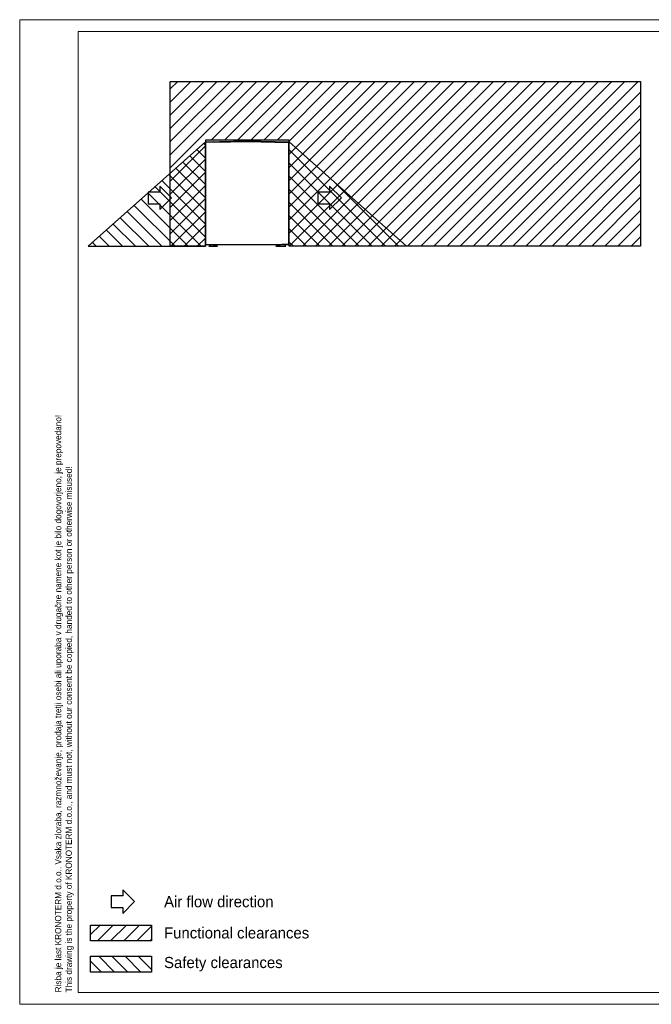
# Model space of a CAD drawing. Header units: millimetres. Extents: x 0 to 39025, y -31299 to 8400.
# Tile 139 of 209: x 0 to 5392, y 0 to 8400. Entities that reach past the tile are written whole.
import ezdxf

# ---------------------------------------------------------------- set-up
doc = ezdxf.new("R2010")
doc.units = ezdxf.units.MM
for name, color, linetype in [('ANOTACIJE', 7, 'Continuous'), ('FORMAT', 7, 'Continuous'), ('ODMIKI funkcionalni', 253, 'Continuous'), ('ODMIKI varnostni', 252, 'Continuous')]:
    doc.layers.add(name, color=color, linetype=linetype)
doc.styles.add('SLDTEXTSTYLE0', font='Montserrat-Regular.ttf', dxfattribs={"bigfont": 'bigfont'})
doc.styles.add('SLDTEXTSTYLE2', font='arial.ttf', dxfattribs={"width": 0.948, "bigfont": 'bigfont'})
doc.styles.add('SLDTEXTSTYLE3', font='arial.ttf', dxfattribs={"width": 0.948})
pattern_1 = [(135, (-2543.28, -1787.36), (-56.1266, -56.1266), [])]

# ---------------------------------------------------------------- blocks, each defined once
blk = doc.blocks.new('SW_NOTE_0_1')
at = {"layer": 'ANOTACIJE', "color": 0, "char_height": 2.64583, "attachment_point": 1, "rotation": 90}
for s, insert, style in [('Risba je last KRONOTERM d.o.o.. Vsaka zloraba, razmnoževanje, prodaja tretji osebi ali uporaba v drugačne namene kot je bilo dogovorjeno, je prepovedano!', (-3.41, 0), 'SLDTEXTSTYLE2'), ('This drawing is the property of KRONOTERM d.o.o., and must not, without our consent be copied, handed to other person or otherwise misused!', (1.12, 0), 'SLDTEXTSTYLE3')]:
    blk.add_mtext(s, dxfattribs=dict(at, insert=insert, style=style))
blk = doc.blocks.new('Adapt 2 S (desno)')
at = {"linetype": 'Continuous', "lineweight": 25}
for p, q in [((1, 887.7), (0, 887.7)), ((0, 887.7), (0, 885.8)), ((0, 885.7), (0, 16.6)), ((1, 887.7), (1, 886)), ((2.1, 887.6), (1.1, 887.6)), ((1.1, 887.6), (1.1, 886)), ((1.4, 886.3), (1.4, 887.3)), ((1.7, 887.3), (1.4, 887.3)), ((1.7, 886.3), (1.4, 886.3)), ((1.4, 886), (1.7, 886)), ((1.4, 886), (1.8, 886)), ((357.4, 895.1), (1.7, 887.3)), ((1.7, 887.3), (1.7, 886.3)), ((1.7, 886), (1.9, 886)), ((1.7, 886), (1.7, 885.4)), ((357.4, 893.1), (2, 885.3)), ((2, 16.6), (2, 885.3)), ((2.1, 887.3), (2.1, 887.6)), ((2.9, 890.5), (356.5, 898.3)), ((2.9, 888.5), (356.5, 896.2)), ((2.9, 888.5), (2.9, 890.5)), ((2.9, 890.5), (2.9, 889.6)), ((2.9, 888.4), (2.9, 889.4)), ((2.9, 889.4), (2.9, 889.4)), ((24.4, 888.9), (2.9, 888.4)), ((67.4, 889.8), (24.4, 888.9)), ((24.4, 888.9), (24.4, 888.9)), ((67.4, 889.8), (67.4, 889.9)), ((69.2, 889.2), (68.2, 889.1)), ((68.2, 888.8), (68.2, 889.1)), ((69.2, 888.8), (69.2, 889.2)), ((74.2, 889.2), (356.5, 895.4)), ((74.2, 889.2), (74.3, 888.9)), ((356.5, 898.3), (356.5, 896.2)), ((356.5, 898.3), (357.5, 898.3)), ((356.5, 897.3), (357.5, 897.3)), ((356.5, 895.4), (356.5, 896.2)), ((356.5, 895.1), (356.5, 895.4)), ((357.4, 895.1), (357.4, 893.1)), ((357.6, 893.7), (357.4, 893.7)), ((357.4, 893.1), (357.6, 893.1)), ((357.5, 897.3), (357.5, 898.3)), ((357.5, 898.3), (357.5, 897.3)), ((357.5, 898.3), (358.5, 898.3)), ((357.5, 897.3), (358.5, 897.3)), ((357.6, 893.1), (357.6, 895.1)), ((713.3, 887.3), (357.6, 895.1)), ((357.6, 893.1), (713, 885.3)), ((358.5, 898.3), (712.1, 890.5)), ((358.5, 896.2), (358.5, 898.3)), ((358.5, 896.2), (712.1, 888.5)), ((358.5, 896.2), (358.5, 895.4)), ((358.5, 895.4), (640.8, 889.2)), ((358.5, 895.4), (358.5, 895.1)), ((640.7, 888.9), (640.8, 889.2)), ((645.8, 889.2), (646.8, 889.1)), ((645.8, 888.8), (645.8, 889.2)), ((646.8, 888.8), (646.8, 889.1)), ((647.6, 889.8), (647.6, 889.9)), ((647.6, 889.8), (690.6, 888.9)), ((690.6, 888.9), (712.1, 888.4)), ((690.6, 888.9), (690.6, 888.9)), ((712.1, 890.5), (712.1, 888.5)), ((712.1, 890.5), (712.1, 889.6)), ((712.1, 889.6), (712.1, 890.5)), ((712.1, 889.6), (712.1, 889.6)), ((712.1, 888.4), (712.1, 889.4)), ((712.1, 889.4), (712.1, 889.4)), ((712.9, 887.6), (713.9, 887.6)), ((712.9, 887.6), (712.9, 887.3)), ((713, 16.6), (713, 885.3)), ((713.3, 886), (713.1, 886)), ((713.6, 886), (713.2, 886)), ((713.3, 887.3), (713.3, 886.3)), ((713.3, 887.3), (713.6, 887.3)), ((713.6, 886.3), (713.3, 886.3)), ((713.6, 886), (713.3, 886)), ((713.3, 886), (713.3, 885.4)), ((713.6, 887.3), (713.6, 886.3)), ((713.9, 886), (713.9, 887.6)), ((715, 887.7), (714, 887.7)), ((714, 887.7), (714, 886)), ((715, 887.7), (715, 885.8)), ((715, 16.6), (715, 885.7)), ((2, 16.6), (0, 16.6)), ((2, 16.6), (713, 16.6)), ((2, 15.6), (2, 16.6)), ((2, 15.6), (713, 15.6)), ((28.2, 2.5), (28.2, 0)), ((50, 2.5), (28.2, 2.5)), ((50, 0), (50, 2.5)), ((50, 2.5), (89.1, 2.5)), ((64.2, 15.6), (492.6, 15.6)), ((68.1, 15.6), (68.1, 13.3)), ((85.9, 13.3), (68.1, 13.3)), ((68.4, 11), (68.4, 6)), ((70.1, 11), (68.4, 11)), ((69, 5.4), (69.6, 5)), ((69.5, 3.6), (82.9, 3.6)), ((69.6, 5), (85.6, 5)), ((70.1, 6), (70.1, 11)), ((79.4, 11), (70.1, 11)), ((72.6, 13.3), (72.6, 11)), ((79.4, 6), (79.4, 11)), ((86.9, 11), (79.4, 11)), ((82.6, 11), (82.6, 13.3)), ((82.9, 3.6), (85.8, 3.6)), ((85.6, 5), (86.3, 5.4)), ((87.1, 13.3), (85.9, 13.3)), ((86.9, 6), (86.9, 11)), ((87.1, 13.3), (87.1, 15.6)), ((89.1, 2.5), (89.1, 0)), ((102.6, 2.5), (89.1, 2.5)), ((102.6, 0), (102.6, 2.5)), ((456, 13.3), (456, 15.3)), ((456, 15.3), (458, 15.3)), ((458, 13.3), (456, 13.3)), ((458, 15.3), (458, 13.3)), ((458, 15.3), (501, 15.3)), ((501, 13.3), (458, 13.3)), ((492.6, 15.6), (495.1, 15.6)), ((501, 13.3), (501, 15.6)), ((652.7, 13.3), (501, 13.3)), ((601.8, 2.5), (601.8, 0)), ((632.4, 2.5), (601.8, 2.5)), ((601.8, 0), (632.4, 0)), ((617, 6), (617, 11)), ((617.3, 11), (617, 11)), ((617, 6), (618.8, 5)), ((617.3, 13.3), (617.3, 11)), ((621.6, 11), (617.3, 11)), ((619.9, 5), (618.6, 3.6)), ((618.6, 3.6), (635, 3.6)), ((618.8, 5), (634.8, 5)), ((621.9, 11), (621.6, 11)), ((621.9, 6), (621.9, 11)), ((622.6, 11), (621.9, 11)), ((631.1, 11), (622.6, 11)), ((631.7, 11), (631.1, 11)), ((631.7, 11), (631.7, 6)), ((632.1, 11), (631.7, 11)), ((636.3, 11), (632.1, 11)), ((632.4, 0), (632.4, 2.5)), ((632.4, 2.5), (675.2, 2.5)), ((632.4, 0), (675.2, 0)), ((635, 3.6), (633.8, 5)), ((634.8, 5), (636.6, 6)), ((636.3, 11), (636.3, 13.3)), ((636.6, 11), (636.3, 11)), ((636.6, 6), (636.6, 11)), ((652.7, 13.3), (652.7, 15.6)), ((654.2, 15.3), (652.7, 15.3)), ((654.2, 13.3), (652.7, 13.3)), ((654.2, 15.3), (654.2, 13.3)), ((712.4, 15.6), (657, 15.6)), ((675.2, 2.5), (675.2, 0)), ((686.8, 2.5), (675.2, 2.5)), ((675.2, 0), (686.8, 0)), ((686.8, 0), (686.8, 2.5)), ((713, 15.6), (712.4, 15.6)), ((715, 16.6), (713, 16.6)), ((713, 16.6), (713, 15.6)), ((28.2, 0), (50, 0)), ((50, 0), (89.1, 0)), ((89.1, 0), (102.6, 0))]:
    blk.add_line(p, q, dxfattribs=at)
at = {"linetype": 'Continuous', "lineweight": 25, "flags": 128}
for points in [[(2.9, 890.5), (2.9, 890.5), (2.9, 890.5), (2.9, 890.5), (2.9, 890.5), (2.9, 890.5), (2.9, 890.5), (2.9, 890.5), (2.9, 890.5)], [(2.9, 889.6), (2.9, 889.6), (2.9, 889.6), (2.9, 889.6), (2.9, 889.6), (2.9, 889.6), (2.9, 889.6), (2.9, 889.6), (2.9, 889.6)], [(712.1, 890.5), (712.1, 890.5), (712.1, 890.5), (712.1, 890.5), (712.1, 890.5), (712.1, 890.5), (712.1, 890.5), (712.1, 890.5), (712.1, 890.5)], [(712.1, 889.6), (712.1, 889.6), (712.1, 889.6), (712.1, 889.6), (712.1, 889.6), (712.1, 889.6), (712.1, 889.6), (712.1, 889.6), (712.1, 889.6)], [(1.7, 16.6), (1.8, 16.6), (2, 16.6)], [(713.3, 16.6), (713.2, 16.6), (713, 16.6)]]:
    blk.add_lwpolyline(points, dxfattribs=at)
at = {"linetype": 'Continuous', "lineweight": 25}
for centre, radius, start, end in [((2.9, 887.7), 2.9, 91.26953, 180), ((2.9, 887.7), 1.9, 91.26953, 180), ((2.9, 887.6), 1.8, 91.25, 180), ((2.9, 887.6), 0.8, 91.25, 180), ((67.4, 889), 0.8, 6.25, 91.25), ((67.4, 889), 1.8, 6.25, 29.25947), ((357.5, 896.5), 1.8, 88.75, 91.25), ((357.5, 896.5), 0.8, 88.75, 91.25), ((647.6, 889), 1.8, 150.74053, 173.75), ((647.6, 889), 0.8, 88.75, 173.75), ((712.1, 887.7), 2.9, 0, 88.73047), ((712.1, 887.7), 1.9, 0, 88.72019), ((712.1, 887.6), 1.8, 0, 88.75), ((712.1, 887.6), 0.8, 0, 88.75), ((2, 17.6), 2, 208.35935, 270), ((67.4, 5), 2.5, 270, 325.01514), ((87.9, 5), 2.5, 214.98486, 270), ((616.6, 5), 2.5, 270, 325.01514), ((637.1, 5), 2.5, 214.98486, 270), ((654.2, 16.1), 2.8, 270, 349.71344), ((654.2, 16.1), 0.8, 270, 321.31781), ((713, 17.6), 2, 270, 331.64065)]:
    blk.add_arc(centre, radius, start, end, dxfattribs=at)
for points, knots in [([(1.4, 886), (1.2, 886), (0.9, 886), (0.6, 885.9), (0.4, 885.9), (0.2, 885.8), (0.1, 885.8), (0, 885.7), (0, 885.7), (0.1, 885.7), (0.1, 885.6), (0.4, 885.6), (0.5, 885.5), (0.9, 885.5), (1.1, 885.5), (1.5, 885.4), (1.8, 885.4), (2, 885.3)], [0, 0, 0, 0, 0.125, 0.125, 0.25, 0.25, 0.375, 0.375, 0.5, 0.5, 0.625, 0.625, 0.75, 0.75, 0.875, 0.875, 1, 1, 1, 1]), ([(1.7, 886), (1.5, 886), (1.3, 885.9), (1, 885.8), (1, 885.7), (1, 885.6), (1.2, 885.6), (1.5, 885.5), (1.8, 885.4), (2, 885.3)], [0, 0, 0, 0, 0.25, 0.25, 0.5, 0.5, 0.75, 0.75, 1, 1, 1, 1]), ([(2, 885.3), (2, 885.6), (1.9, 885.9), (1.9, 886.4), (1.9, 886.6), (1.8, 886.9), (1.8, 887.1), (1.7, 887.3), (1.7, 887.3), (1.7, 887.3)], [0, 0, 0, 0, 0.25, 0.25, 0.5, 0.5, 0.75, 0.75, 1, 1, 1, 1]), ([(2, 885.3), (1.9, 885.6), (1.9, 885.9), (1.8, 886.2), (1.8, 886.3), (1.7, 886.3)], [0, 0, 0, 0, 0.5, 0.5, 1, 1, 1, 1]), ([(74.1, 890), (74.2, 890), (74.2, 889.9), (74.2, 889.6), (74.2, 889.4), (74.2, 889.2)], [0, 0, 0, 0, 0.5, 0.5, 1, 1, 1, 1]), ([(640.8, 889.2), (640.8, 889.4), (640.8, 889.6), (640.8, 889.9), (640.8, 890), (640.9, 890)], [0, 0, 0, 0, 0.5, 0.5, 1, 1, 1, 1]), ([(713.3, 887.3), (713.3, 887.3), (713.3, 887.3), (713.2, 887.1), (713.2, 886.9), (713.1, 886.6), (713.1, 886.4), (713.1, 885.9), (713, 885.6), (713, 885.3)], [0, 0, 0, 0, 0.25, 0.25, 0.5, 0.5, 0.75, 0.75, 1, 1, 1, 1]), ([(713.3, 886.3), (713.2, 886.3), (713.2, 886.2), (713.1, 885.9), (713.1, 885.6), (713, 885.3)], [0, 0, 0, 0, 0.5, 0.5, 1, 1, 1, 1]), ([(713, 885.3), (713.2, 885.4), (713.5, 885.4), (713.9, 885.5), (714.1, 885.5), (714.5, 885.5), (714.6, 885.6), (714.9, 885.6), (714.9, 885.7), (715, 885.7), (715, 885.7), (714.9, 885.8), (714.8, 885.8), (714.6, 885.9), (714.4, 885.9), (714.1, 886), (713.8, 886), (713.6, 886)], [0, 0, 0, 0, 0.125, 0.125, 0.25, 0.25, 0.375, 0.375, 0.5, 0.5, 0.625, 0.625, 0.75, 0.75, 0.875, 0.875, 1, 1, 1, 1]), ([(713, 885.3), (713.2, 885.4), (713.5, 885.5), (713.8, 885.6), (714, 885.6), (714, 885.7), (714, 885.8), (713.7, 885.9), (713.5, 886), (713.3, 886)], [0, 0, 0, 0, 0.25, 0.25, 0.5, 0.5, 0.75, 0.75, 1, 1, 1, 1]), ([(68.4, 6), (68.6, 5.8), (68.7, 5.6), (69, 5.4), (69.1, 5.3), (69.3, 5.3), (69.4, 5.3), (69.6, 5.4), (69.6, 5.4), (69.8, 5.6), (70, 5.8), (70.1, 6)], [0, 0, 0, 0, 0.25, 0.25, 0.5, 0.5, 0.625, 0.625, 0.75, 0.75, 1, 1, 1, 1]), ([(70.7, 5), (70.6, 4.9), (70.1, 4.4), (69.7, 3.9), (69.5, 3.6)], [0, 0, 0, 0, 0.344642, 1, 1, 1, 1]), ([(70.1, 6), (70.9, 5.8), (71.6, 5.6), (73.2, 5.4), (73.9, 5.3), (75.1, 5.3), (75.5, 5.3), (76.3, 5.4), (76.7, 5.4), (77.8, 5.6), (78.6, 5.8), (79.4, 6)], [0, 0, 0, 0, 0.25, 0.25, 0.5, 0.5, 0.625, 0.625, 0.75, 0.75, 1, 1, 1, 1]), ([(79.4, 6), (80, 5.8), (80.6, 5.6), (81.8, 5.4), (82.5, 5.3), (83.4, 5.3), (83.7, 5.3), (84.4, 5.4), (84.7, 5.4), (85.6, 5.6), (86.3, 5.8), (86.9, 6)], [0, 0, 0, 0, 0.25, 0.25, 0.5, 0.5, 0.625, 0.625, 0.75, 0.75, 1, 1, 1, 1]), ([(85.8, 3.6), (85.7, 3.8), (85.3, 4.3), (84.9, 4.7), (84.6, 5)], [0, 0, 0, 0, 0.321792, 1, 1, 1, 1]), ([(86.9, 6), (86.7, 5.8), (86.5, 5.5), (86.3, 5.4), (86.3, 5.4)], [0, 0, 0, 0, 0.758579, 1, 1, 1, 1]), ([(617, 6), (617.4, 5.8), (617.8, 5.6), (618.6, 5.4), (619, 5.3), (619.7, 5.3), (619.9, 5.3), (620.3, 5.4), (620.5, 5.4), (621.1, 5.6), (621.5, 5.8), (621.9, 6)], [0, 0, 0, 0, 0.25, 0.25, 0.5, 0.5, 0.625, 0.625, 0.75, 0.75, 1, 1, 1, 1]), ([(621.9, 6), (622.7, 5.8), (623.5, 5.6), (625.2, 5.4), (626, 5.3), (627.2, 5.3), (627.7, 5.3), (628.5, 5.4), (628.9, 5.4), (630.1, 5.6), (630.9, 5.8), (631.7, 6)], [0, 0, 0, 0, 0.25, 0.25, 0.5, 0.5, 0.625, 0.625, 0.75, 0.75, 1, 1, 1, 1]), ([(631.7, 6), (632.1, 5.8), (632.5, 5.6), (633.4, 5.4), (633.8, 5.3), (634.4, 5.3), (634.6, 5.3), (635, 5.4), (635.2, 5.4), (635.8, 5.6), (636.2, 5.8), (636.6, 6)], [0, 0, 0, 0, 0.25, 0.25, 0.5, 0.5, 0.625, 0.625, 0.75, 0.75, 1, 1, 1, 1])]:
    blk.add_open_spline(points, degree=3, knots=knots, dxfattribs=at)
blk = doc.blocks.new('PUŠČICA')
at = {"ltscale": 10}
for p, q in [((0, 0), (-50, 50)), ((-50, 50), (-50, 25)), ((-100, 25), (-100, -25)), ((-50, 25), (-100, 25)), ((-50, -50), (0, 0)), ((-100, -25), (-50, -25)), ((-50, -25), (-50, -50))]:
    blk.add_line(p, q, dxfattribs=at)

msp = doc.modelspace()

# ---------------------------------------------------------------- hatches: boundary and pattern name
at = {"layer": 'ODMIKI funkcionalni'}
h = msp.add_hatch(dxfattribs=at)
h.set_pattern_fill('ANSI31', color=256, scale=25)
h.set_pattern_definition([(45, (-945.19, -2616.19), (-56.1266, 56.1266), [])])
h.paths.add_polyline_path([(1585.5, 7372.9), (1585.5, 6466.8), (1285.5, 6466.8), (1285.5, 7872.9), (5300.5, 7872.9), (5300.5, 6466.8), (2300.5, 6466.8), (2300.5, 7372.9)])
h = msp.add_hatch(dxfattribs=at)
h.set_pattern_fill('ANSI31', color=256, scale=25)
h.set_pattern_definition([(45, (38433.06, 2165.175), (-56.1266, 56.1266), [])])
h.paths.add_polyline_path([(1125.8, 676.5), (605.6, 676.5), (605.6, 540.9), (1125.8, 540.9)])
at = {"layer": 'ODMIKI varnostni'}
h = msp.add_hatch(dxfattribs=at)
h.set_pattern_fill('ANSI31', color=256, scale=25, angle=90)
h.set_pattern_definition(pattern_1)
h.paths.add_polyline_path([(1585.5, 6466.8), (1585.5, 7357.3), (585.5, 6466.8)])
h = msp.add_hatch(dxfattribs=at)
h.set_pattern_fill('ANSI31', color=256, scale=25, angle=90)
h.set_pattern_definition(pattern_1)
h.paths.add_polyline_path([(2300.5, 6466.8), (2300.5, 7357.3), (3300.5, 6466.8)])
h = msp.add_hatch(dxfattribs=at)
h.set_pattern_fill('ANSI31', color=256, scale=25, angle=90)
h.set_pattern_definition([(135, (38433.06, 2165.175), (-56.1266, -56.1266), [])])
h.paths.add_polyline_path([(1125.8, 410.1), (605.6, 410.1), (605.6, 274.5), (1125.8, 274.5)])

# ---------------------------------------------------------------- linework, layer by layer
at = {"layer": 'FORMAT', "color": 7, "linetype": 'Continuous', "lineweight": 18, "ltscale": 27}
for p, q in [((0, 0), (0, 8400)), ((0, 8400), (18568, 8400)), ((500, 100), (500, 8300)), ((500, 8300), (18468, 8300)), ((500, 100), (18468, 100)), ((0, 0), (18568, 0))]:
    msp.add_line(p, q, dxfattribs=at)
at = {"layer": 'ODMIKI funkcionalni'}
for points in [[(1585.5, 7372.9), (1585.5, 6466.8), (1285.5, 6466.8), (1285.5, 7872.9), (5300.5, 7872.9), (5300.5, 6466.8), (2300.5, 6466.8), (2300.5, 7372.9)], [(605.6, 676.5), (1125.8, 676.5), (1125.8, 540.9), (605.6, 540.9)]]:
    msp.add_lwpolyline(points, close=True, dxfattribs=at)
at = {"layer": 'ODMIKI varnostni'}
for points in [[(1585.5, 6466.8), (1585.5, 7357.3), (585.5, 6466.8)], [(2300.5, 6466.8), (2300.5, 7357.3), (3300.5, 6466.8)], [(605.6, 410.1), (1125.8, 410.1), (1125.8, 274.5), (605.6, 274.5)]]:
    msp.add_lwpolyline(points, close=True, dxfattribs=at)

# ---------------------------------------------------------------- block references
msp.add_blockref('Adapt 2 S (desno)', (1585.5, 6466.8))
at = {"layer": 'ANOTACIJE', "xscale": 2, "yscale": 2, "zscale": 2}
for p in [(1295.8, 6879.5), (2745.6, 6879.5), (981.2, 875.9)]:
    msp.add_blockref('PUŠČICA', p, dxfattribs=at)
at = {"layer": 'FORMAT', "xscale": 20, "yscale": 20, "zscale": 20}
msp.add_blockref('SW_NOTE_0_1', (370, 101.8), dxfattribs=at)

# ---------------------------------------------------------------- texts
at = {"layer": 'ANOTACIJE', "color": 7, "char_height": 95.25, "attachment_point": 4, "style": 'SLDTEXTSTYLE0'}
for s, insert in [('Air flow direction', (1232.5, 875.1)), ('Functional clearances', (1232.5, 608.7)), ('Safety clearances', (1232.5, 342.3))]:
    msp.add_mtext(s, dxfattribs=dict(at, insert=insert))

doc.saveas('drawing.dxf')
